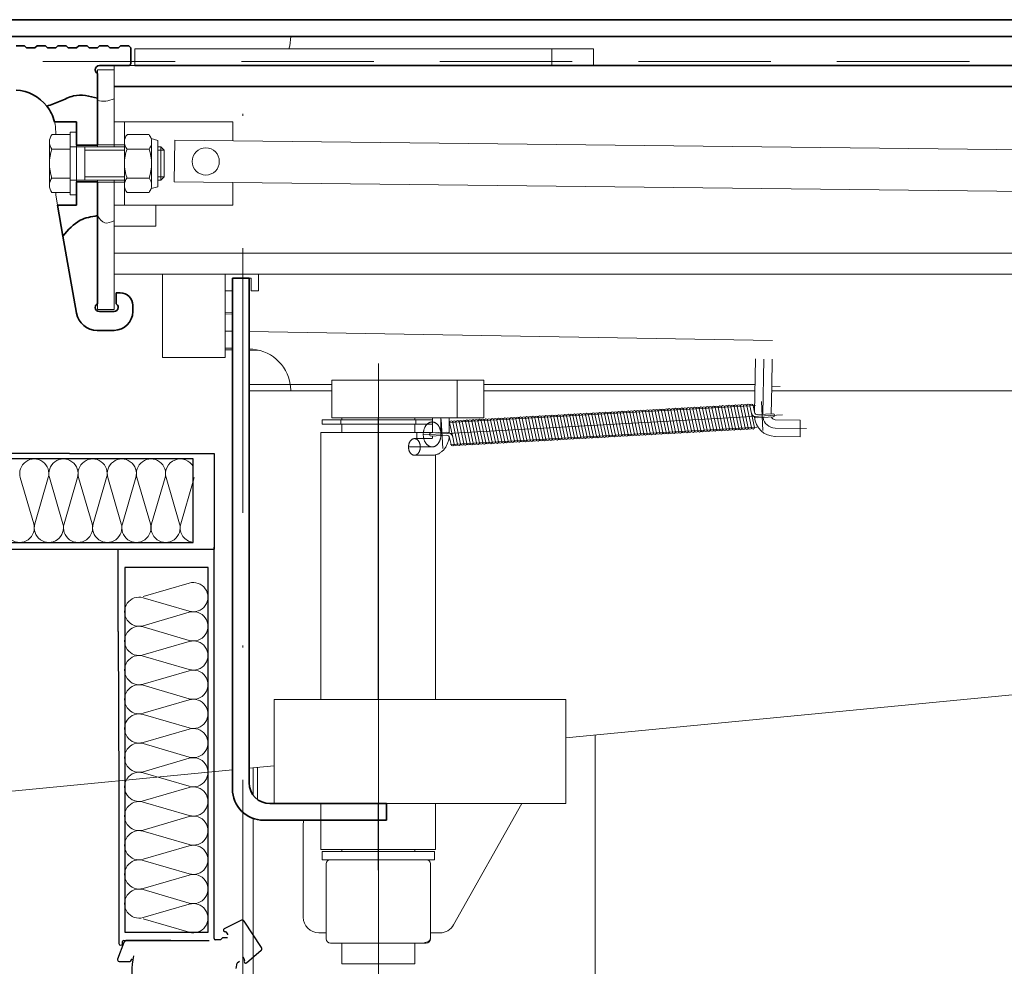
# Model space of a CAD drawing. Header units: millimetres. Extents: x 16720 to 74016, y 25810 to 81213.
# Tile 159 of 256: x 32336 to 32383, y 42227 to 42273. Entities that reach past the tile are written whole.
import ezdxf

# ---------------------------------------------------------------- set-up
doc = ezdxf.new("R2010")
doc.units = ezdxf.units.MM
doc.linetypes.add('DASHDOTX2', pattern=[50.8, 25.4, -12.7, 0, -12.7])
doc.linetypes.add('DASHED2', pattern=[9.525, 6.35, -3.175])
for name, color, linetype, lineweight in [('1', 7, 'Continuous', 9), ('_IZOLACJA TERM.', 94, 'BATTING', 9), ('_OPISY', 110, 'Continuous', 9), ('_OŚ', 165, 'DASHDOTX2', 9), ('_STAL', 113, 'Continuous', 35), ('_WIDOKOWE', 252, 'Continuous', 9), ('_WYMIAR', 151, 'Continuous', 9), ('_ŚREDNIE', 90, 'Continuous', 25)]:
    doc.layers.add(name, color=color, linetype=linetype, lineweight=lineweight)
doc.styles.add('ROMANS 50', font='romans.shx', dxfattribs={"width": 0.7, "height": 10})
doc.linetypes.add('BATTING', pattern='A,0.00254,-2.54,[134,ltypeshp.shx,S=2.54,R=0,X=-2.54,Y=0],-5.08,[134,ltypeshp.shx,S=2.54,R=180,X=2.54,Y=0],-2.54', length=10.16254)
doc.dimstyles.new('DOM w 50', dxfattribs={"dimscale": 3, "dimtxt": 10, "dimasz": 0.3, "dimexe": 1.25, "dimexo": 2, "dimgap": 1, "dimtad": 1, "dimdec": 0, "dimtxsty": 'ROMANS 50', "dimblk1": 'wymgreg', "dimblk2": 'wymgregII', "dimsah": 1, "dimcen": 2.5, "dimdle": 1, "dimse1": 1, "dimse2": 1, "dimclre": 254, "dimadec": 0, "dimazin": 0, "dimtfac": 1, "dimtdec": 0, "dimtix": 1, "dimtmove": 1, "dimatfit": 3, "dimfxl": 1.25, "dimarcsym": 0})

# ---------------------------------------------------------------- blocks, each defined once
blk = doc.blocks.new('rampa')
at = {"layer": '_IZOLACJA TERM.', "linetype": 'ByBlock', "ltscale": 0.58}
for p, q in [((-2240.34, -221.66), (-2233.9, -243.74)), ((-2226.9, -221.66), (-2233.34, -243.74)), ((-2226.34, -221.66), (-2219.9, -243.74)), ((-2212.9, -221.66), (-2219.34, -243.74)), ((-2212.34, -221.66), (-2205.9, -243.74)), ((-2198.9, -221.66), (-2205.34, -243.74)), ((-2198.34, -221.66), (-2191.9, -243.74)), ((-2184.9, -221.66), (-2191.34, -243.74)), ((-2184.34, -221.66), (-2177.9, -243.74)), ((-2170.9, -221.66), (-2177.34, -243.74)), ((-2170.34, -221.66), (-2163.9, -243.74)), ((-2156.9, -221.66), (-2157.38, -223.3)), ((-2157.38, -223.3), (-2163.34, -243.74)), ((-2181.37, -278.69), (-2159.29, -272.25)), ((-2181.37, -279.25), (-2159.29, -285.69)), ((-2181.37, -292.69), (-2159.29, -286.25)), ((-2181.37, -293.25), (-2159.29, -299.69)), ((-2181.37, -306.69), (-2159.29, -300.25)), ((-2181.37, -307.25), (-2159.29, -313.69)), ((-2181.37, -320.69), (-2159.29, -314.25)), ((-2181.37, -321.25), (-2159.29, -327.69)), ((-2181.37, -334.69), (-2159.29, -328.25)), ((-2181.37, -335.25), (-2159.29, -341.69)), ((-2181.37, -348.69), (-2159.29, -342.25)), ((-2181.37, -349.25), (-2159.29, -355.69)), ((-2181.37, -362.69), (-2159.29, -356.25)), ((-2181.37, -363.25), (-2159.29, -369.69)), ((-2181.37, -376.69), (-2159.29, -370.25)), ((-2181.37, -377.25), (-2159.29, -383.69)), ((-2181.37, -390.69), (-2159.29, -384.25)), ((-2181.37, -391.25), (-2159.29, -397.69)), ((-2181.37, -404.69), (-2159.29, -398.25)), ((-2181.37, -405.25), (-2159.29, -411.69)), ((-2181.37, -418.69), (-2159.29, -412.25)), ((-2181.37, -419.25), (-2159.29, -425.69)), ((-2181.37, -432.69), (-2159.29, -426.25)), ((-2159.29, -439.69), (-2181.37, -433.25))]:
    blk.add_line(p, q, dxfattribs=at)
for centre, start, end in [((-2233.62, -219.7), 343.7398, 196.2602), ((-2219.62, -219.7), 343.7398, 196.2602), ((-2205.62, -219.7), 343.7398, 196.2602), ((-2191.62, -219.7), 343.7398, 196.2602), ((-2177.62, -219.7), 343.7398, 196.2602), ((-2163.62, -219.7), 26.933, 196.2602), ((-2240.62, -245.7), 163.7398, 16.2602), ((-2226.62, -245.7), 163.7398, 16.2602), ((-2212.62, -245.7), 163.7398, 16.2602), ((-2198.62, -245.7), 163.7398, 16.2602), ((-2184.62, -245.7), 163.7398, 16.2602), ((-2170.62, -245.7), 163.7398, 16.2602), ((-2156.62, -245.7), 163.7398, 256.6855), ((-2157.33, -278.97), 253.7398, 106.2602), ((-2183.33, -285.97), 73.7398, 286.2602), ((-2157.33, -292.97), 253.7398, 106.2602), ((-2183.33, -299.97), 73.7398, 286.2602), ((-2157.33, -306.97), 253.7398, 106.2602), ((-2183.33, -313.97), 73.7398, 286.2602), ((-2157.33, -320.97), 253.7398, 106.2602), ((-2183.33, -327.97), 73.7398, 286.2602), ((-2157.33, -334.97), 253.7398, 106.2602), ((-2183.33, -341.97), 73.7398, 286.2602), ((-2157.33, -348.97), 253.7398, 106.2602), ((-2183.33, -355.97), 73.7398, 286.2602), ((-2157.33, -362.97), 253.7398, 106.2602), ((-2183.33, -369.97), 73.7398, 286.2602), ((-2157.33, -376.97), 253.7398, 106.2602), ((-2183.33, -383.97), 73.7398, 286.2602), ((-2157.33, -390.97), 253.7398, 106.2602), ((-2183.33, -397.97), 73.7398, 286.2602), ((-2157.33, -404.97), 253.7398, 106.2602), ((-2183.33, -411.97), 73.7398, 286.2602), ((-2157.33, -418.97), 253.7398, 106.2602), ((-2183.33, -425.97), 73.7398, 286.2602), ((-2157.33, -432.97), 253.7398, 106.2602)]:
    blk.add_arc(centre, 7, start, end, dxfattribs=at)
at = {"layer": '_STAL'}
for p, q in [((-2464.9, -2), (390.44, -2)), ((-2483.56, -10), (-2110.56, -10)), ((-1426.1, -10), (-2110.56, -10)), ((-2238.29, -14.5), (-2242.29, -14.5)), ((-2238.29, -14.5), (-2237.29, -15.5)), ((-2237.29, -15.5), (-2233.29, -15.5)), ((-2233.29, -15.5), (-2232.29, -14.5)), ((-2228.29, -14.5), (-2232.29, -14.5)), ((-2228.29, -14.5), (-2227.29, -15.5)), ((-2227.29, -15.5), (-2223.29, -15.5)), ((-2223.29, -15.5), (-2222.29, -14.5)), ((-2218.29, -14.5), (-2222.29, -14.5)), ((-2218.29, -14.5), (-2217.29, -15.5)), ((-2217.29, -15.5), (-2213.29, -15.5)), ((-2213.29, -15.5), (-2212.29, -14.5)), ((-2208.29, -14.5), (-2212.29, -14.5)), ((-2208.29, -14.5), (-2207.29, -15.5)), ((-2207.29, -15.5), (-2203.29, -15.5)), ((-2203.29, -15.5), (-2202.29, -14.5)), ((-2198.29, -14.5), (-2202.29, -14.5)), ((-2198.29, -14.5), (-2197.29, -15.5)), ((-2197.29, -15.5), (-2193.29, -15.5)), ((-2193.29, -15.5), (-2192.29, -14.5)), ((-2188.29, -14.5), (-2192.29, -14.5)), ((-2188.29, -14.5), (-2187.35, -15.44)), ((-2187.35, -15.44), (-2187.35, -23)), ((-2203.35, -27.73), (-2203.35, -39.68)), ((-2202.35, -24), (-2195.35, -24)), ((-2188.35, -24), (-2195.35, -24)), ((-1965.35, -24), (-2185.35, -24)), ((-1220.35, -24), (-1965.35, -24)), ((-1224.76, -34), (-2195.35, -34)), ((-2203.35, -39.68), (-2203.35, -40.79)), ((-2203.35, -40.79), (-2203.35, -62)), ((-2213.35, -51), (-2223.92, -51)), ((-2213.35, -56), (-2213.35, -51)), ((-2213.35, -62.25), (-2213.35, -56)), ((-2213.35, -62.25), (-2203.35, -62.25)), ((-2213.35, -86), (-2213.35, -79.75)), ((-2213.35, -79.75), (-2203.35, -79.75)), ((-2203.35, -79.75), (-2203.35, -80)), ((-2203.35, -79.75), (-2203.35, -80)), ((-2203.35, -80), (-2203.35, -82)), ((-2203.35, -82), (-2203.35, -95.99)), ((-2213.35, -91), (-2213.35, -86)), ((-2222.46, -91), (-2219.85, -105.83)), ((-2222.46, -91), (-2213.35, -91)), ((-2203.35, -95.99), (-2203.35, -138.27)), ((-2219.85, -105.83), (-2213.34, -142.74)), ((-2138.56, -132), (-2138.56, -126)), ((-2130.56, -126), (-2138.56, -126)), ((-2130.56, -126), (-2130.56, -142.51)), ((-2138.56, -371), (-2138.56, -132)), ((-2192.35, -133), (-2194.35, -133)), ((-2194.35, -133), (-2194.35, -138.27)), ((-2186.35, -139), (-2186.35, -142)), ((-2195.35, -142), (-2202.35, -142)), ((-2130.56, -142.51), (-2130.56, -177)), ((-2203.49, -151), (-2195.35, -151)), ((-2130.56, -177), (-2130.56, -180)), ((-2130.56, -180), (-2130.56, -368)), ((-2120.56, -378), (-2118.56, -378)), ((-2118.56, -378), (-2064.56, -378)), ((-2064.56, -378), (-2064.56, -386)), ((-2123.56, -386), (-2064.56, -386))]:
    blk.add_line(p, q, dxfattribs=at)
for centre, radius, start, end in [((-2188.35, -23), 1, 270, 0), ((-2202.35, -26), 2, 90, 180), ((-2202.35, -26), 2, 180, 240), ((-2243.35, -55.77), 20, 37.9337, 87), ((-2243.35, -55.77), 20, 13.7879, 37.9337), ((-2192.35, -139), 6, 0, 90), ((-2202.35, -140), 2, 120, 180), ((-2202.35, -140), 2, 180, 270), ((-2195.35, -140), 2, 270, 0), ((-2195.35, -140), 2, 0, 60), ((-2203.49, -141), 10, 190, 270), ((-2195.35, -142), 9, 270, 0), ((-2120.56, -368), 10, 180, 270), ((-2123.56, -371), 15, 180, 270)]:
    blk.add_arc(centre, radius, start, end, dxfattribs=at)
for points in [[(-2227.57, -43.47), (-2221.13, -41.12), (-2214.77, -38.57), (-2209, -38.4), (-2203.35, -39.68)], [(-2219.85, -105.83), (-2211.59, -98.22), (-2203.35, -95.99)]]:
    blk.add_spline(points, degree=3, dxfattribs=at)
at = {"layer": '_WIDOKOWE'}
for p, q in [((-1965.35, -16), (-2185.35, -16)), ((-2185.35, -16), (-2185.35, -24)), ((-1985.35, -24), (-1985.35, -16)), ((-1965.35, -24), (-1965.35, -16)), ((-2203.35, -26), (-2203.35, -27.73)), ((-2195.35, -26), (-2203.35, -26)), ((-2195.35, -24), (-2195.35, -26)), ((-2195.35, -26), (-2195.35, -40)), ((-2185.35, -24), (-2188.35, -24)), ((-2195.35, -62), (-2195.35, -40)), ((-2195.34, -51), (-2195.35, -62)), ((-2190.34, -51), (-2195.34, -51)), ((-2190.34, -60.32), (-2190.34, -51)), ((-2138.34, -51), (-2190.34, -51)), ((-2138.34, -60.14), (-2138.34, -51)), ((-2223.35, -57.14), (-2223.35, -55.77)), ((-2216.35, -56), (-2216.35, -57.14)), ((-2213.35, -56), (-2216.35, -56)), ((-2226.35, -81.39), (-2226.35, -60.61)), ((-2216.35, -57.14), (-2225.12, -57.14)), ((-2216.35, -84.86), (-2216.35, -57.14)), ((-2190.35, -81.39), (-2190.35, -60.61)), ((-2178.57, -57.14), (-2189.12, -57.14)), ((-2174.35, -59.87), (-2177.59, -59)), ((-2177.35, -60.61), (-2177.35, -81.39)), ((-2174.35, -82.13), (-2174.35, -59.87)), ((-2166.23, -59.83), (-2166.45, -79.83)), ((-1623.06, -65.9), (-2166.23, -59.83)), ((-2216.35, -64.07), (-2225.12, -64.07)), ((-2190.35, -63), (-2216.35, -63)), ((-2213.35, -63), (-2213.35, -62.25)), ((-2213.35, -79), (-2213.35, -63)), ((-2209.35, -79), (-2209.35, -63)), ((-2190.35, -64.6), (-2209.35, -64.6)), ((-2195.35, -62), (-2203.35, -62)), ((-2203.35, -62), (-2203.35, -62.25)), ((-2203.35, -62.25), (-2203.35, -63)), ((-2195.35, -62), (-2190.35, -62)), ((-2195.35, -62), (-2195.35, -63)), ((-2178.57, -64.07), (-2189.12, -64.07)), ((-2172.95, -63), (-2174.35, -63)), ((-2171.35, -64.6), (-2174.35, -64.6)), ((-2171.35, -64.6), (-2172.95, -63)), ((-2172.95, -79), (-2172.95, -63)), ((-2171.35, -77.4), (-2171.35, -64.6)), ((-2216.35, -77.93), (-2225.12, -77.93)), ((-2216.35, -79), (-2190.35, -79)), ((-2213.35, -79.75), (-2213.35, -79)), ((-2190.35, -77.4), (-2209.35, -77.4)), ((-2203.35, -79), (-2203.35, -79.75)), ((-2203.35, -79), (-2203.35, -79.75)), ((-2195.35, -80), (-2203.35, -80)), ((-2195.35, -79), (-2195.35, -80)), ((-2195.35, -84), (-2195.35, -80)), ((-2195.35, -80), (-2195.34, -91)), ((-2195.35, -80), (-2190.35, -80)), ((-2178.57, -77.93), (-2189.12, -77.93)), ((-2171.35, -77.4), (-2174.35, -77.4)), ((-2174.35, -79), (-2172.95, -79)), ((-2172.95, -79), (-2171.35, -77.4)), ((-2166.45, -79.83), (-1623.06, -85.9)), ((-2151.34, -76.5), (-2151.34, -76.5)), ((-2138.34, -91), (-2138.34, -80.15)), ((-2225.12, -84.86), (-2216.35, -84.86)), ((-2223.35, -86), (-2223.35, -84.86)), ((-2216.35, -84.86), (-2216.35, -86)), ((-2195.35, -98.53), (-2195.35, -84)), ((-2190.34, -91), (-2190.34, -81.68)), ((-2178.57, -84.86), (-2189.12, -84.86)), ((-2174.35, -82.13), (-2177.59, -83)), ((-2223.35, -86), (-2222.46, -91)), ((-2216.35, -86), (-2213.35, -86)), ((-2195.34, -101), (-2195.34, -91)), ((-2195.34, -91), (-2190.34, -91)), ((-2190.34, -91), (-2175.31, -91)), ((-2175.31, -91), (-2175.31, -101)), ((-2175.31, -91), (-2138.34, -91)), ((-2195.35, -124), (-2195.35, -98.53)), ((-2175.31, -101), (-2195.34, -101)), ((-2195.35, -114), (-1638.01, -114)), ((-2195.35, -124), (-2172.06, -124)), ((-2195.35, -141), (-2195.35, -124)), ((-2142.06, -124), (-2172.06, -124)), ((-2172.06, -124), (-2172.06, -164)), ((-2142.06, -124), (-1648.62, -124)), ((-2126.06, -124), (-2142.06, -124)), ((-2142.06, -124), (-2142.06, -132)), ((-2130.56, -126), (-2129.56, -126)), ((-2129.56, -126), (-2129.56, -132)), ((-2126.06, -132), (-2126.06, -124)), ((-2142.06, -132), (-2138.56, -132)), ((-2142.06, -164), (-2142.06, -132)), ((-2129.56, -132), (-2126.06, -132)), ((-2203.35, -138.27), (-2203.35, -141)), ((-2203.35, -141), (-2195.35, -141)), ((-2142.06, -142.32), (-2138.56, -142.38)), ((-2142.06, -143.05), (-2138.56, -143.22)), ((-2138.56, -151.38), (-2142.06, -151.32)), ((-1879.45, -155.84), (-2130.56, -151.52)), ((-2142.06, -159.57), (-2138.56, -159.53)), ((-2142.06, -160.32), (-2138.56, -160.38)), ((-2130.56, -160.52), (-2125.69, -160.6)), ((-2172.06, -164), (-2142.06, -164)), ((-1887.6, -164.7), (-1888.04, -190.39)), ((-1884.06, -191.31), (-1883.6, -164.77)), ((-1879.82, -177.84), (-1879.6, -164.84)), ((-2068.55, -462.93), (-2068.55, -166.93)), ((-2130.56, -177), (-2110.78, -177)), ((-2110.78, -177), (-2090.83, -177)), ((-2090.83, -192.93), (-2090.83, -174.93)), ((-2090.83, -174.93), (-2086.05, -174.93)), ((-2086.05, -174.93), (-2051.05, -174.93)), ((-2051.05, -174.93), (-2017.99, -174.93)), ((-2030.72, -192.93), (-2030.72, -174.93)), ((-2017.99, -174.93), (-2017.99, -192.93)), ((-2017.99, -177), (-1887.81, -177)), ((-1880.05, -191.08), (-1879.82, -177.84)), ((-1879.82, -177.84), (-1875.83, -177.91)), ((-2130.56, -180), (-2110.56, -180)), ((-2110.56, -180), (-2090.83, -180)), ((-2017.99, -180), (-1887.86, -180)), ((-1879.86, -180), (-1687.83, -180)), ((-2034.8, -195.25), (-1887.61, -187.01)), ((-1922.14, -188.93), (-1919.87, -199.32)), ((-1918.36, -199.24), (-1920.63, -188.85)), ((-1916.84, -199.15), (-1919.11, -188.76)), ((-1917.59, -188.68), (-1915.32, -199.07)), ((-1913.81, -198.98), (-1916.08, -188.59)), ((-1912.29, -198.9), (-1914.56, -188.51)), ((-1910.77, -198.81), (-1913.04, -188.42)), ((-1911.53, -188.34), (-1909.25, -198.73)), ((-1910.01, -188.25), (-1907.74, -198.64)), ((-1908.49, -188.17), (-1906.22, -198.56)), ((-1906.98, -188.08), (-1904.7, -198.47)), ((-1903.19, -198.39), (-1905.46, -188)), ((-1903.94, -187.91), (-1901.67, -198.3)), ((-1900.15, -198.22), (-1902.42, -187.83)), ((-1898.64, -198.13), (-1900.91, -187.74)), ((-1899.39, -187.66), (-1897.12, -198.05)), ((-1895.6, -197.96), (-1897.87, -187.57)), ((-1896.36, -187.49), (-1894.09, -197.88)), ((-1894.84, -187.4), (-1892.57, -197.79)), ((-1893.32, -187.32), (-1891.05, -197.71)), ((-1891.81, -187.23), (-1889.54, -197.62)), ((-1888.02, -197.54), (-1890.29, -187.15)), ((-1888.07, -190.27), (-1888.77, -187.06)), ((-1884.01, -199.07), (-1884.79, -185.09)), ((-2085.53, -192.93), (-2090.83, -192.93)), ((-2086.05, -192.93), (-2086.05, -194)), ((-2064.3, -192.93), (-2085.53, -192.93)), ((-2068.56, -328), (-2068.56, -192.93)), ((-2064.3, -192.93), (-2051.58, -192.93)), ((-2017.99, -192.93), (-2051.58, -192.93)), ((-2051.05, -194), (-2051.05, -192.93)), ((-2046.92, -201.18), (-1874.61, -191.53)), ((-2042.5, -200.18), (-2042.5, -192.93)), ((-2038.5, -199.95), (-2038.5, -192.93)), ((-2034.5, -192.93), (-2034.5, -200.11)), ((-2005.57, -193.6), (-2003.3, -203.99)), ((-2004.05, -193.52), (-2001.78, -203.91)), ((-2002.54, -193.43), (-2000.27, -203.82)), ((-2001.02, -193.35), (-1998.75, -203.74)), ((-1999.5, -193.26), (-1997.23, -203.65)), ((-1997.99, -193.18), (-1995.72, -203.57)), ((-1996.47, -193.09), (-1994.2, -203.48)), ((-1994.95, -193.01), (-1992.68, -203.4)), ((-1993.44, -192.92), (-1991.16, -203.31)), ((-1991.92, -192.84), (-1989.65, -203.23)), ((-1990.4, -192.75), (-1988.13, -203.14)), ((-1988.89, -192.67), (-1986.61, -203.06)), ((-1987.37, -192.58), (-1985.1, -202.97)), ((-1985.85, -192.5), (-1983.58, -202.89)), ((-1984.33, -192.41), (-1982.06, -202.8)), ((-1982.82, -192.33), (-1980.55, -202.72)), ((-1981.3, -192.24), (-1979.03, -202.63)), ((-1979.78, -192.16), (-1977.51, -202.55)), ((-1978.27, -192.07), (-1976, -202.46)), ((-1976.75, -191.99), (-1974.48, -202.38)), ((-1975.23, -191.9), (-1972.96, -202.29)), ((-1973.72, -191.82), (-1971.45, -202.21)), ((-1972.2, -191.74), (-1969.93, -202.12)), ((-1970.68, -191.65), (-1968.41, -202.04)), ((-1969.17, -191.57), (-1966.9, -201.95)), ((-1967.65, -191.48), (-1965.38, -201.87)), ((-1966.13, -191.4), (-1963.86, -201.78)), ((-1964.62, -191.31), (-1962.34, -201.7)), ((-1963.1, -191.23), (-1960.83, -201.61)), ((-1961.58, -191.14), (-1959.31, -201.53)), ((-1960.07, -191.06), (-1957.79, -201.44)), ((-1958.55, -190.97), (-1956.28, -201.36)), ((-1957.03, -190.89), (-1954.76, -201.28)), ((-1955.51, -190.8), (-1953.24, -201.19)), ((-1954, -190.72), (-1951.73, -201.11)), ((-1952.48, -190.63), (-1950.21, -201.02)), ((-1950.96, -190.55), (-1948.69, -200.94)), ((-1949.45, -190.46), (-1947.18, -200.85)), ((-1947.93, -190.38), (-1945.66, -200.77)), ((-1946.41, -190.29), (-1944.14, -200.68)), ((-1944.9, -190.21), (-1942.63, -200.6)), ((-1943.38, -190.12), (-1941.11, -200.51)), ((-1939.59, -200.43), (-1941.86, -190.04)), ((-1940.35, -189.95), (-1938.08, -200.34)), ((-1936.56, -200.26), (-1938.83, -189.87)), ((-1935.04, -200.17), (-1937.31, -189.78)), ((-1935.8, -189.7), (-1933.52, -200.09)), ((-1932.01, -200), (-1934.28, -189.61)), ((-1932.76, -189.53), (-1930.49, -199.92)), ((-1931.24, -189.44), (-1928.97, -199.83)), ((-1929.73, -189.36), (-1927.46, -199.75)), ((-1928.21, -189.27), (-1925.94, -199.66)), ((-1926.69, -189.19), (-1924.42, -199.58)), ((-1925.18, -189.1), (-1922.91, -199.49)), ((-1921.39, -199.41), (-1923.66, -189.02)), ((-1879.2, -191.03), (-1886.52, -191.44)), ((-1879.11, -192.53), (-1886.44, -192.94)), ((-2042.5, -194), (-2095.56, -194)), ((-2095.56, -194), (-2095.56, -196)), ((-2095.56, -196), (-2042.5, -196)), ((-2086.56, -194), (-2086.56, -196)), ((-2086.05, -196), (-2086.05, -200)), ((-2051.05, -200), (-2051.05, -196)), ((-2050.56, -194), (-2050.56, -196)), ((-2038.4, -193.69), (-2037.62, -207.67)), ((-2032.87, -202.17), (-2034.39, -195.22)), ((-2033.94, -205.7), (-1887.02, -197.47)), ((-2032.87, -195.13), (-2030.6, -205.52)), ((-2031.36, -195.05), (-2029.09, -205.44)), ((-2029.84, -194.96), (-2027.57, -205.35)), ((-2028.32, -194.88), (-2026.05, -205.27)), ((-2026.81, -194.79), (-2024.54, -205.18)), ((-2025.29, -194.71), (-2023.02, -205.1)), ((-2023.77, -194.62), (-2021.5, -205.01)), ((-2022.26, -194.54), (-2019.98, -204.93)), ((-2020.74, -194.45), (-2018.47, -204.84)), ((-2019.22, -194.37), (-2016.95, -204.76)), ((-2017.71, -194.28), (-2015.43, -204.67)), ((-2016.19, -194.2), (-2013.92, -204.59)), ((-2014.67, -194.11), (-2012.4, -204.5)), ((-2013.15, -194.03), (-2010.88, -204.42)), ((-2011.64, -193.94), (-2009.37, -204.33)), ((-2010.12, -193.86), (-2007.85, -204.25)), ((-2008.6, -193.77), (-2006.33, -204.16)), ((-2007.09, -193.69), (-2004.82, -204.08)), ((-1863.17, -198.13), (-1878.17, -197.87)), ((-1878.1, -193.87), (-1866.1, -194.08)), ((-1866.17, -198.07), (-1866.24, -202.07)), ((-1866.1, -194.08), (-1866.17, -198.07)), ((-2042.5, -200), (-2096.06, -200)), ((-2096.06, -200), (-2096.06, -328)), ((-2051.23, -202.93), (-2042.74, -202.93)), ((-2050.06, -202.93), (-2050.06, -200)), ((-2043.3, -200.22), (-2035.97, -199.81)), ((-2043.21, -201.72), (-2035.89, -201.31)), ((-2034.34, -202.49), (-2033.64, -205.69)), ((-2032.12, -205.61), (-2032.87, -202.17)), ((-1878.24, -201.87), (-1866.24, -202.07)), ((-2054.23, -206.93), (-2042.74, -206.95)), ((-2051.23, -210.93), (-2042.74, -210.93)), ((-2041.06, -328), (-2041.06, -210.72)), ((-1480.56, -298.6), (-1978.56, -346.46)), ((-1978.56, -328), (-2118.56, -328)), ((-2118.56, -328), (-2118.56, -378)), ((-1978.56, -378), (-1978.56, -328)), ((-1964.56, -345.12), (-1964.56, -492)), ((-2138.56, -361.84), (-2483.56, -395)), ((-2118.56, -359.92), (-2130.56, -361.07)), ((-2128.56, -360.88), (-2128.56, -374)), ((-2126.56, -360.69), (-2126.56, -376)), ((-2096.06, -378), (-2096.06, -400)), ((-2068.56, -410), (-2068.56, -378)), ((-2064.56, -378), (-1978.56, -378)), ((-2041.06, -400), (-2041.06, -378)), ((-2032.41, -436.18), (-1999.68, -378)), ((-2128.56, -385.14), (-2128.56, -492)), ((-2104.56, -388.11), (-2104.56, -432.5)), ((-2096.06, -400), (-2041.06, -400)), ((-2095.56, -400.93), (-2095.56, -404.93)), ((-2041.56, -400.93), (-2095.56, -400.93)), ((-2086.05, -400), (-2086.05, -400.93)), ((-2051.05, -400.93), (-2051.05, -400)), ((-2041.56, -404.93), (-2041.56, -400.93)), ((-2095.56, -404.93), (-2091.55, -404.93)), ((-2091.55, -404.93), (-2045.55, -404.93)), ((-2045.55, -404.93), (-2041.56, -404.93)), ((-2093.55, -406.93), (-2093.55, -442.93)), ((-2043.55, -442.93), (-2043.55, -406.93)), ((-2097.06, -440), (-2093.55, -440)), ((-2043.55, -440), (-2038.95, -440)), ((-2091.55, -444.93), (-2045.55, -444.93)), ((-2086.05, -444.93), (-2086.05, -454.93)), ((-2051.05, -454.93), (-2051.05, -444.93)), ((-2047.21, -444.93), (-2045.04, -444.35)), ((-2086.05, -454.93), (-2051.05, -454.93))]:
    blk.add_line(p, q, dxfattribs=at)
for centre, radius, start, end in [((-2130.56, -10), 20, 342.5424, 0), ((-2243.35, -55.77), 20, 0, 13.7879), ((-2220.83, -60.61), 5.51, 141.0528, 180), ((-2220.83, -60.61), 5.51, 180, 218.9472), ((-2184.83, -60.61), 5.51, 141.0528, 180), ((-2184.83, -60.61), 5.51, 180, 218.9472), ((-2182.86, -60.61), 5.51, 16.962, 38.9472), ((-2182.86, -60.61), 5.51, 321.0528, 16.962), ((-2206.14, -71), 20.21, 159.9474, 200.0526), ((-2170.14, -71), 20.21, 159.9474, 200.0526), ((-2197.55, -71), 20.21, 339.9474, 20.0526), ((-2151.34, -70), 6.5, 270.0003, 269.9997), ((-2220.83, -81.39), 5.51, 141.0528, 180), ((-2184.83, -81.39), 5.51, 141.0528, 180), ((-2182.86, -81.39), 5.51, 343.038, 38.9472), ((-2220.83, -81.39), 5.51, 180, 218.9472), ((-2184.83, -81.39), 5.51, 180, 218.9472), ((-2182.86, -81.39), 5.51, 321.0528, 343.038), ((-2130.56, -180), 20, 8.6269, 90), ((-2130.56, -180), 20, 0, 8.6269), ((-1935.04, -189.66), 0.76, 3.9346, 182.4751), ((-1933.52, -189.58), 0.76, 3.9346, 182.4751), ((-1932, -189.49), 0.76, 3.9346, 182.4751), ((-1930.49, -189.41), 0.76, 3.9346, 182.4751), ((-1928.97, -189.32), 0.76, 3.9346, 182.4751), ((-1927.45, -189.24), 0.76, 3.9346, 182.4751), ((-1925.94, -189.15), 0.76, 3.9346, 182.4751), ((-1924.42, -189.07), 0.76, 3.9346, 182.4751), ((-1922.9, -188.98), 0.76, 3.9346, 182.4751), ((-1921.38, -188.9), 0.76, 3.9346, 182.4751), ((-1919.87, -188.81), 0.76, 3.9346, 182.4751), ((-1918.35, -188.73), 0.76, 3.9346, 182.4751), ((-1916.83, -188.64), 0.76, 3.9346, 182.4751), ((-1915.32, -188.56), 0.76, 3.9346, 182.4751), ((-1913.8, -188.47), 0.76, 3.9346, 182.4751), ((-1912.28, -188.39), 0.76, 3.9346, 182.4751), ((-1910.77, -188.3), 0.76, 3.9346, 182.4751), ((-1909.25, -188.22), 0.76, 3.9346, 182.4751), ((-1907.73, -188.14), 0.76, 3.9346, 182.4751), ((-1906.22, -188.05), 0.76, 3.9346, 182.4751), ((-1904.7, -187.97), 0.76, 3.9346, 182.4751), ((-1903.18, -187.88), 0.76, 3.9346, 182.4751), ((-1901.67, -187.8), 0.76, 3.9346, 182.4751), ((-1900.15, -187.71), 0.76, 3.9346, 182.4751), ((-1898.63, -187.63), 0.76, 3.9346, 182.4751), ((-1897.12, -187.54), 0.76, 3.9346, 182.4751), ((-1895.6, -187.46), 0.76, 3.9346, 182.4751), ((-1894.08, -187.37), 0.76, 3.9346, 182.4751), ((-1892.56, -187.29), 0.76, 3.9346, 182.4751), ((-1891.05, -187.2), 0.76, 3.9346, 182.4751), ((-1889.53, -187.12), 0.76, 3.9346, 182.4751), ((-2019.98, -194.42), 0.76, 3.9346, 182.4751), ((-2018.46, -194.34), 0.76, 3.9346, 182.4751), ((-2016.95, -194.25), 0.76, 3.9346, 182.4751), ((-2015.43, -194.17), 0.76, 3.9346, 182.4751), ((-2013.91, -194.08), 0.76, 3.9346, 182.4751), ((-2012.4, -194), 0.76, 3.9346, 182.4751), ((-2010.88, -193.91), 0.76, 3.9346, 182.4751), ((-2009.36, -193.83), 0.76, 3.9346, 182.4751), ((-2007.85, -193.74), 0.76, 3.9346, 182.4751), ((-2006.33, -193.66), 0.76, 3.9346, 182.4751), ((-2004.81, -193.57), 0.76, 3.9346, 182.4751), ((-2003.29, -193.49), 0.76, 3.9346, 182.4751), ((-2001.78, -193.4), 0.76, 3.9346, 182.4751), ((-2000.26, -193.32), 0.76, 3.9346, 182.4751), ((-1998.74, -193.23), 0.76, 3.9346, 182.4751), ((-1997.23, -193.15), 0.76, 3.9346, 182.4751), ((-1995.71, -193.06), 0.76, 3.9346, 182.4751), ((-1994.19, -192.98), 0.76, 3.9346, 182.4751), ((-1992.68, -192.89), 0.76, 3.9346, 182.4751), ((-1991.16, -192.81), 0.76, 3.9346, 182.4751), ((-1989.64, -192.72), 0.76, 3.9346, 182.4751), ((-1988.13, -192.64), 0.76, 3.9346, 182.4751), ((-1986.61, -192.55), 0.76, 3.9346, 182.4751), ((-1985.09, -192.47), 0.76, 3.9346, 182.4751), ((-1983.58, -192.38), 0.76, 3.9346, 182.4751), ((-1982.06, -192.3), 0.76, 3.9346, 182.4751), ((-1980.54, -192.21), 0.76, 3.9346, 182.4751), ((-1979.03, -192.13), 0.76, 3.9346, 182.4751), ((-1977.51, -192.04), 0.76, 3.9346, 182.4751), ((-1975.99, -191.96), 0.76, 3.9346, 182.4751), ((-1974.47, -191.87), 0.76, 3.9346, 182.4751), ((-1972.96, -191.79), 0.76, 3.9346, 182.4751), ((-1971.44, -191.7), 0.76, 3.9346, 182.4751), ((-1969.92, -191.62), 0.76, 3.9346, 182.4751), ((-1968.41, -191.53), 0.76, 3.9346, 182.4751), ((-1966.89, -191.45), 0.76, 3.9346, 182.4751), ((-1965.37, -191.36), 0.76, 3.9346, 182.4751), ((-1963.86, -191.28), 0.76, 3.9346, 182.4751), ((-1962.34, -191.19), 0.76, 3.9346, 182.4751), ((-1960.82, -191.11), 0.76, 3.9346, 182.4751), ((-1959.31, -191.02), 0.76, 3.9346, 182.4751), ((-1957.79, -190.94), 0.76, 3.9346, 182.4751), ((-1956.27, -190.85), 0.76, 3.9346, 182.4751), ((-1954.76, -190.77), 0.76, 3.9346, 182.4751), ((-1953.24, -190.68), 0.76, 3.9346, 182.4751), ((-1951.72, -190.6), 0.76, 3.9346, 182.4751), ((-1950.2, -190.51), 0.76, 3.9346, 182.4751), ((-1948.69, -190.43), 0.76, 3.9346, 182.4751), ((-1947.17, -190.34), 0.76, 3.9346, 182.4751), ((-1945.65, -190.26), 0.76, 3.9346, 182.4751), ((-1944.14, -190.17), 0.76, 3.9346, 182.4751), ((-1942.62, -190.09), 0.76, 3.9346, 182.4751), ((-1941.1, -190), 0.76, 3.9346, 182.4751), ((-1939.59, -189.92), 0.76, 3.9346, 182.4751), ((-1938.07, -189.83), 0.76, 3.9346, 182.4751), ((-1936.55, -189.75), 0.76, 3.9346, 182.4751), ((-1886.61, -189.95), 3, 192.33, 273.2048), ((-1886.61, -189.95), 1.5, 192.33, 273.2048), ((-1878.07, -191.87), 10, 184.0995, 269.0135), ((-1878.07, -191.87), 6, 188.9807, 269.0135), ((-1878.07, -191.87), 2, 200.7774, 269.0135), ((-1879.16, -191.78), 0.75, 273.2048, 93.2048), ((-2033.63, -195.18), 0.76, 3.9346, 182.4751), ((-2032.11, -195.1), 0.76, 3.9346, 182.4751), ((-2030.6, -195.01), 0.76, 3.9346, 182.4751), ((-2029.08, -194.93), 0.76, 3.9346, 182.4751), ((-2027.56, -194.84), 0.76, 3.9346, 182.4751), ((-2026.05, -194.76), 0.76, 3.9346, 182.4751), ((-2024.53, -194.67), 0.76, 3.9346, 182.4751), ((-2023.01, -194.59), 0.76, 3.9346, 182.4751), ((-2021.5, -194.51), 0.76, 3.9346, 182.4751), ((-1903.95, -198.42), 0.76, 183.9346, 2.4751), ((-1902.43, -198.34), 0.76, 183.9346, 2.4751), ((-1900.91, -198.25), 0.76, 183.9346, 2.4751), ((-1899.4, -198.17), 0.76, 183.9346, 2.4751), ((-1897.88, -198.08), 0.76, 183.9346, 2.4751), ((-1896.36, -198), 0.76, 183.9346, 2.4751), ((-1894.85, -197.91), 0.76, 183.9346, 2.4751), ((-1893.33, -197.83), 0.76, 183.9346, 2.4751), ((-1891.81, -197.74), 0.76, 183.9346, 2.4751), ((-1890.29, -197.66), 0.76, 183.9346, 2.4751), ((-1888.78, -197.57), 0.76, 183.9346, 2.4751), ((-2043.26, -200.97), 0.75, 93.2048, 273.2048), ((-2035.8, -202.81), 3, 12.33, 93.2048), ((-2035.8, -202.81), 1.5, 12.33, 93.2048), ((-1987.37, -203.09), 0.76, 183.9346, 2.4751), ((-1985.86, -203.01), 0.76, 183.9346, 2.4751), ((-1984.34, -202.92), 0.76, 183.9346, 2.4751), ((-1982.82, -202.84), 0.76, 183.9346, 2.4751), ((-1981.31, -202.75), 0.76, 183.9346, 2.4751), ((-1979.79, -202.67), 0.76, 183.9346, 2.4751), ((-1978.27, -202.58), 0.76, 183.9346, 2.4751), ((-1976.76, -202.5), 0.76, 183.9346, 2.4751), ((-1975.24, -202.41), 0.76, 183.9346, 2.4751), ((-1973.72, -202.33), 0.76, 183.9346, 2.4751), ((-1972.2, -202.24), 0.76, 183.9346, 2.4751), ((-1970.69, -202.16), 0.76, 183.9346, 2.4751), ((-1969.17, -202.07), 0.76, 183.9346, 2.4751), ((-1967.65, -201.99), 0.76, 183.9346, 2.4751), ((-1966.14, -201.9), 0.76, 183.9346, 2.4751), ((-1964.62, -201.82), 0.76, 183.9346, 2.4751), ((-1963.1, -201.73), 0.76, 183.9346, 2.4751), ((-1961.59, -201.65), 0.76, 183.9346, 2.4751), ((-1960.07, -201.56), 0.76, 183.9346, 2.4751), ((-1958.55, -201.48), 0.76, 183.9346, 2.4751), ((-1957.04, -201.39), 0.76, 183.9346, 2.4751), ((-1955.52, -201.31), 0.76, 183.9346, 2.4751), ((-1954, -201.22), 0.76, 183.9346, 2.4751), ((-1952.49, -201.14), 0.76, 183.9346, 2.4751), ((-1950.97, -201.05), 0.76, 183.9346, 2.4751), ((-1949.45, -200.97), 0.76, 183.9346, 2.4751), ((-1947.94, -200.88), 0.76, 183.9346, 2.4751), ((-1946.42, -200.8), 0.76, 183.9346, 2.4751), ((-1944.9, -200.71), 0.76, 183.9346, 2.4751), ((-1943.38, -200.63), 0.76, 183.9346, 2.4751), ((-1941.87, -200.54), 0.76, 183.9346, 2.4751), ((-1940.35, -200.46), 0.76, 183.9346, 2.4751), ((-1938.83, -200.37), 0.76, 183.9346, 2.4751), ((-1937.32, -200.29), 0.76, 183.9346, 2.4751), ((-1935.8, -200.2), 0.76, 183.9346, 2.4751), ((-1934.28, -200.12), 0.76, 183.9346, 2.4751), ((-1932.77, -200.03), 0.76, 183.9346, 2.4751), ((-1931.25, -199.95), 0.76, 183.9346, 2.4751), ((-1929.73, -199.86), 0.76, 183.9346, 2.4751), ((-1928.22, -199.78), 0.76, 183.9346, 2.4751), ((-1926.7, -199.69), 0.76, 183.9346, 2.4751), ((-1925.18, -199.61), 0.76, 183.9346, 2.4751), ((-1923.67, -199.52), 0.76, 183.9346, 2.4751), ((-1922.15, -199.44), 0.76, 183.9346, 2.4751), ((-1920.63, -199.35), 0.76, 183.9346, 2.4751), ((-1919.11, -199.27), 0.76, 183.9346, 2.4751), ((-1917.6, -199.18), 0.76, 183.9346, 2.4751), ((-1916.08, -199.1), 0.76, 183.9346, 2.4751), ((-1914.56, -199.01), 0.76, 183.9346, 2.4751), ((-1913.05, -198.93), 0.76, 183.9346, 2.4751), ((-1911.53, -198.84), 0.76, 183.9346, 2.4751), ((-1910.01, -198.76), 0.76, 183.9346, 2.4751), ((-1908.5, -198.67), 0.76, 183.9346, 2.4751), ((-1906.98, -198.59), 0.76, 183.9346, 2.4751), ((-1905.46, -198.51), 0.76, 183.9346, 2.4751), ((-2032.88, -205.64), 0.76, 183.9346, 2.4751), ((-2031.36, -205.55), 0.76, 183.9346, 2.4751), ((-2029.85, -205.47), 0.76, 183.9346, 2.4751), ((-2028.33, -205.38), 0.76, 183.9346, 2.4751), ((-2026.81, -205.3), 0.76, 183.9346, 2.4751), ((-2025.29, -205.21), 0.76, 183.9346, 2.4751), ((-2023.78, -205.13), 0.76, 183.9346, 2.4751), ((-2022.26, -205.04), 0.76, 183.9346, 2.4751), ((-2020.74, -204.96), 0.76, 183.9346, 2.4751), ((-2019.23, -204.88), 0.76, 183.9346, 2.4751), ((-2017.71, -204.79), 0.76, 183.9346, 2.4751), ((-2016.19, -204.71), 0.76, 183.9346, 2.4751), ((-2014.68, -204.62), 0.76, 183.9346, 2.4751), ((-2013.16, -204.54), 0.76, 183.9346, 2.4751), ((-2011.64, -204.45), 0.76, 183.9346, 2.4751), ((-2010.13, -204.37), 0.76, 183.9346, 2.4751), ((-2008.61, -204.28), 0.76, 183.9346, 2.4751), ((-2007.09, -204.2), 0.76, 183.9346, 2.4751), ((-2005.58, -204.11), 0.76, 183.9346, 2.4751), ((-2004.06, -204.03), 0.76, 183.9346, 2.4751), ((-2002.54, -203.94), 0.76, 183.9346, 2.4751), ((-2001.02, -203.86), 0.76, 183.9346, 2.4751), ((-1999.51, -203.77), 0.76, 183.9346, 2.4751), ((-1997.99, -203.69), 0.76, 183.9346, 2.4751), ((-1996.47, -203.6), 0.76, 183.9346, 2.4751), ((-1994.96, -203.52), 0.76, 183.9346, 2.4751), ((-1993.44, -203.43), 0.76, 183.9346, 2.4751), ((-1991.92, -203.35), 0.76, 183.9346, 2.4751), ((-1990.41, -203.26), 0.76, 183.9346, 2.4751), ((-1988.89, -203.18), 0.76, 183.9346, 2.4751), ((-2097.06, -388.11), 7.5, 163.6873, 180), ((-2091.55, -406.93), 2, 90, 180), ((-2045.55, -406.93), 2, 0, 90), ((-2097.06, -432.5), 7.5, 180, 270), ((-2038.95, -432.5), 7.5, 270, 330.6422), ((-2091.55, -442.93), 2, 180, 270), ((-2045.55, -442.93), 2, 270, 0), ((-2045.55, -442.41), 2, 285, 0)]:
    blk.add_arc(centre, radius, start, end, dxfattribs=at)
for points in [[(-2203.35, -40.79), (-2199.29, -41.08), (-2195.35, -40)], [(-2203.35, -95.99), (-2199.76, -99.45), (-2195.35, -98.53)], [(-2042.37, -206.91), (-2042, -206.84), (-2041.65, -206.72), (-2041.3, -206.55), (-2040.97, -206.35), (-2040.63, -206.11), (-2040.33, -205.84), (-2040.03, -205.51), (-2039.76, -205.17), (-2039.51, -204.78), (-2039.29, -204.37), (-2039.09, -203.92), (-2038.92, -203.46), (-2038.77, -202.98), (-2038.66, -202.48), (-2038.58, -201.97), (-2038.53, -201.45), (-2038.51, -200.94), (-2038.5, -200.44), (-2038.53, -199.94), (-2038.63, -199.41), (-2038.76, -198.89), (-2038.92, -198.4), (-2039.09, -197.94), (-2039.29, -197.49), (-2039.51, -197.08), (-2039.76, -196.69), (-2040.03, -196.35), (-2040.33, -196.02), (-2040.63, -195.75), (-2040.97, -195.51), (-2041.3, -195.31), (-2041.66, -195.15), (-2042.01, -195.04), (-2042.38, -194.98), (-2042.74, -194.95), (-2043.11, -194.98), (-2043.48, -195.04), (-2043.84, -195.15), (-2044.2, -195.3), (-2044.54, -195.5), (-2044.87, -195.74), (-2045.18, -196.02), (-2045.48, -196.34), (-2045.75, -196.69), (-2046, -197.08), (-2046.22, -197.49), (-2046.42, -197.94), (-2046.59, -198.4), (-2046.73, -198.89), (-2046.84, -199.38), (-2046.92, -199.89), (-2046.97, -200.41), (-2046.99, -200.93), (-2046.97, -201.45), (-2046.92, -201.97), (-2046.84, -202.48), (-2046.73, -202.97), (-2046.59, -203.46), (-2046.42, -203.92), (-2046.22, -204.37), (-2046, -204.78), (-2045.75, -205.17), (-2045.48, -205.52), (-2045.18, -205.84), (-2044.87, -206.12), (-2044.54, -206.36), (-2044.2, -206.56), (-2043.85, -206.72), (-2043.49, -206.84), (-2043.11, -206.91), (-2042.74, -206.93), (-2042.37, -206.91)], [(-2051.23, -210.93), (-2051.35, -210.93), (-2051.48, -210.91), (-2051.72, -210.87), (-2051.96, -210.79), (-2052.2, -210.69), (-2052.43, -210.55), (-2052.65, -210.39), (-2052.85, -210.2), (-2053.05, -209.99), (-2053.23, -209.75), (-2053.4, -209.49), (-2053.55, -209.22), (-2053.68, -208.92), (-2053.79, -208.62), (-2053.89, -208.29), (-2053.96, -207.96), (-2054.01, -207.62), (-2054.05, -207.28), (-2054.06, -206.93), (-2054.05, -206.58), (-2054.01, -206.24), (-2053.96, -205.9), (-2053.89, -205.57), (-2053.79, -205.24), (-2053.68, -204.94), (-2053.55, -204.64), (-2053.4, -204.37), (-2053.23, -204.11), (-2053.05, -203.87), (-2052.85, -203.66), (-2052.65, -203.47), (-2052.43, -203.31), (-2052.2, -203.18), (-2051.96, -203.07), (-2051.72, -203), (-2051.47, -202.95), (-2051.35, -202.94), (-2051.23, -202.93)], [(-2051.23, -210.93), (-2051.11, -210.93), (-2050.98, -210.91), (-2050.74, -210.87), (-2050.5, -210.79), (-2050.27, -210.68), (-2050.04, -210.55), (-2049.82, -210.38), (-2049.62, -210.2), (-2049.42, -209.99), (-2049.24, -209.75), (-2049.07, -209.49), (-2048.92, -209.22), (-2048.79, -208.93), (-2048.68, -208.62), (-2048.58, -208.3), (-2048.51, -207.97), (-2048.45, -207.62), (-2048.42, -207.28), (-2048.41, -206.93), (-2048.42, -206.58), (-2048.45, -206.24), (-2048.51, -205.89), (-2048.58, -205.56), (-2048.68, -205.24), (-2048.79, -204.93), (-2048.92, -204.64), (-2049.07, -204.37), (-2049.24, -204.11), (-2049.42, -203.87), (-2049.62, -203.66), (-2049.82, -203.48), (-2050.04, -203.31), (-2050.27, -203.18), (-2050.5, -203.08), (-2050.74, -203), (-2050.98, -202.95), (-2051.11, -202.94), (-2051.23, -202.93)], [(-2042.74, -202.93), (-2042.73, -202.9), (-2042.69, -202.82), (-2042.64, -202.68), (-2042.61, -202.57), (-2042.59, -202.46), (-2042.57, -202.35), (-2042.56, -202.22), (-2042.55, -202.08), (-2042.53, -201.93), (-2042.52, -201.77), (-2042.52, -201.74), (-2042.52, -201.73)], [(-2042.37, -206.91), (-2042, -206.84), (-2041.65, -206.72), (-2041.3, -206.55), (-2040.97, -206.35), (-2040.63, -206.11), (-2040.33, -205.84), (-2040.03, -205.51), (-2039.76, -205.17), (-2039.51, -204.78), (-2039.29, -204.37), (-2039.09, -203.92), (-2038.92, -203.46), (-2038.77, -202.98), (-2038.66, -202.48), (-2038.58, -201.97), (-2038.52, -201.46)], [(-2042.02, -210.89), (-2041.31, -210.78), (-2040.61, -210.59), (-2039.92, -210.32), (-2039.27, -209.98), (-2038.64, -209.56), (-2038.04, -209.1), (-2037.47, -208.57), (-2036.95, -207.98), (-2036.46, -207.34), (-2036.02, -206.65), (-2035.63, -205.92), (-2035.3, -205.15), (-2035.02, -204.34), (-2034.8, -203.51), (-2034.64, -202.75), (-2034.55, -201.99)], [(-2042.74, -206.95), (-2042.56, -206.93), (-2042.37, -206.91)], [(-2042.74, -210.93), (-2042.38, -210.92), (-2042.02, -210.89)]]:
    blk.add_spline(points, degree=3, dxfattribs=at)
at = {"layer": '_ŚREDNIE'}
for p, q in [((-2216.78, -210), (-2607.34, -210)), ((-2216.78, -210), (-2147.38, -210)), ((-2147.38, -210), (-2147.38, -256)), ((-2157.38, -212.7), (-2597.34, -212.7)), ((-2157.38, -252.7), (-2157.38, -212.7)), ((-2597.34, -252.7), (-2157.38, -252.7)), ((-2147.33, -412.42), (-2147.38, -254.98)), ((-2607.34, -256), (-2147.38, -256)), ((-2193.38, -256), (-2147.38, -256)), ((-2193.38, -295.4), (-2193.38, -256)), ((-2147.38, -256), (-2147.38, -255.2)), ((-2190.23, -264.7), (-2190.23, -439.67)), ((-2150.23, -264.7), (-2190.23, -264.7)), ((-2150.23, -439.67), (-2150.23, -264.7)), ((-2193.38, -295.4), (-2193.03, -371.87)), ((-2193.03, -371.87), (-2193.03, -445.17)), ((-2147.33, -442.77), (-2147.33, -412.42)), ((-2134.23, -433.99), (-2142.47, -438.05)), ((-2124.57, -447.05), (-2132.95, -434.33)), ((-2190.73, -443.67), (-2149.73, -443.67)), ((-2190.23, -439.67), (-2150.23, -439.67)), ((-2168.04, -443.67), (-2189.17, -443.67)), ((-2144.22, -443.27), (-2146.83, -443.27)), ((-2144.22, -443.27), (-2143.22, -442.27)), ((-2143.22, -442.27), (-2140.86, -442.27)), ((-2140.76, -440.66), (-2141.46, -439.6)), ((-2190.59, -444.67), (-2193.69, -452.61)), ((-2191.23, -445.17), (-2191.23, -444.17)), ((-2131.75, -454.34), (-2124.75, -448.37)), ((-2187.04, -452.43), (-2187.04, -452.87)), ((-2132.76, -452.79), (-2133.46, -451.73)), ((-2192.94, -453.67), (-2187.84, -453.67)), ((-2136.73, -457.16), (-2136.25, -454.6)), ((-2135.08, -453.8), (-2136.25, -454.6))]:
    blk.add_line(p, q, dxfattribs=at)
for centre, radius, start, end in [((-2133.78, -434.88), 1, 33.3757, 116.2506), ((-2142.1, -438.71), 0.753, 119.8324, 285.532), ((-2190.73, -444.17), 0.5, 90, 180), ((-2189.17, -445.17), 1.5, 90, 160.71), ((-2146.83, -442.77), 0.5, 180, 270), ((-2141.79, -439.82), 0.4, 33.3757, 105.532), ((-2141.09, -440.88), 0.4, 344.005, 33.3757), ((-2192.13, -445.07), 0.906, 186.3829, 270), ((-2192.13, -445.07), 0.906, 270, 353.6171), ((-2125.4, -447.6), 1, 310.5007, 33.3757), ((-2192.94, -452.87), 0.8, 160.71, 270), ((-2187.84, -452.87), 0.8, 270, 0), ((-2151.86, -458.52), 34.92, 167.6648, 269.8773), ((-2133.8, -451.95), 0.4, 33.3757, 82.7463), ((-2132.2, -453.73), 0.753, 141.2193, 306.9189), ((-2133.1, -453.01), 0.4, 321.2193, 33.3757)]:
    blk.add_arc(centre, radius, start, end, dxfattribs=at)
blk = doc.blocks.new('wymgreg')
at = {"layer": '1'}
for p, q in [((0, 5.674), (0, -5.674)), ((0, 0), (4.95, 4.95)), ((0, 0), (-4.95, -4.95)), ((4.765, 0), (-3.887, 0))]:
    blk.add_line(p, q, dxfattribs=at)
blk = doc.blocks.new('wymgregII')
at = {"layer": '1', "rotation": 180}
blk.add_blockref('wymgreg', (0, 0), dxfattribs=at)
blk = doc.blocks.new('*D6474')
at = {"layer": '_WYMIAR', "color": 0, "lineweight": -2}
blk.add_line((32032.579, 42148.669), (32032.579, 43520.252), dxfattribs=at)
at = {"layer": 'Defpoints', "color": 0}
for p in [(32032.579, 43521.152), (33746.709, 43521.152), (32311.709, 42147.769)]:
    blk.add_point(p, dxfattribs=at)
at = {"layer": '_WYMIAR', "color": 0, "linetype": 'ByBlock', "lineweight": -2, "xscale": 0.8999999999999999, "yscale": 0.8999999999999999, "zscale": 0.8999999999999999}
for name, p, rotation in [('wymgregII', (32032.579, 43521.152), 90), ('wymgreg', (32032.579, 42147.769), 270)]:
    blk.add_blockref(name, p, dxfattribs=dict(at, rotation=rotation))
at = {"layer": '_WYMIAR', "color": 0, "insert": (32024.579, 42834.461), "char_height": 10, "attachment_point": 5, "rotation": 90, "style": 'ROMANS 50'}
blk.add_mtext('1373', dxfattribs=at)
blk = doc.blocks.new('*D6658')
at = {"layer": '_WYMIAR', "color": 0, "lineweight": -2}
blk.add_line((32013.42, 42271.65), (32013.42, 43263.418), dxfattribs=at)
at = {"layer": 'Defpoints', "color": 0}
for p in [(32013.42, 43264.318), (32290.133, 43264.318), (32597.443, 42270.75)]:
    blk.add_point(p, dxfattribs=at)
at = {"layer": '_WYMIAR', "color": 0, "linetype": 'ByBlock', "lineweight": -2, "xscale": 0.8999999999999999, "yscale": 0.8999999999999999, "zscale": 0.8999999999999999}
for name, p, rotation in [('wymgregII', (32013.42, 43264.318), 90), ('wymgreg', (32013.42, 42270.75), 270)]:
    blk.add_blockref(name, p, dxfattribs=dict(at, rotation=rotation))
at = {"layer": '_WYMIAR', "color": 0, "insert": (32005.42, 42767.534), "char_height": 10, "attachment_point": 5, "rotation": 90, "style": 'ROMANS 50'}
blk.add_mtext('994', dxfattribs=at)
blk = doc.blocks.new('*D6661')
at = {"layer": '_WYMIAR', "color": 0, "lineweight": -2}
blk.add_line((32013.42, 42269.85), (32013.42, 42147.669), dxfattribs=at)
at = {"layer": 'Defpoints', "color": 0}
for p in [(32597.443, 42270.75), (32013.42, 42146.769), (32216.698, 42146.769)]:
    blk.add_point(p, dxfattribs=at)
at = {"layer": '_WYMIAR', "color": 0, "linetype": 'ByBlock', "lineweight": -2, "xscale": 0.8999999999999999, "yscale": 0.8999999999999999, "zscale": 0.8999999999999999}
for name, p, rotation in [('wymgreg', (32013.42, 42270.75), 90), ('wymgregII', (32013.42, 42146.769), 270)]:
    blk.add_blockref(name, p, dxfattribs=dict(at, rotation=rotation))
at = {"layer": '_WYMIAR', "color": 0, "insert": (32005.42, 42208.76), "char_height": 10, "attachment_point": 5, "rotation": 90, "style": 'ROMANS 50'}
blk.add_mtext('123', dxfattribs=at)
blk = doc.blocks.new('*D6663')
at = {"layer": '_WYMIAR', "color": 0, "lineweight": -2}
blk.add_line((31996.031, 42271.65), (31996.031, 43520.252), dxfattribs=at)
at = {"layer": 'Defpoints', "color": 0}
for p in [(31996.031, 43521.152), (33746.709, 43521.152), (32293.553, 42270.75)]:
    blk.add_point(p, dxfattribs=at)
at = {"layer": '_WYMIAR', "color": 0, "linetype": 'ByBlock', "lineweight": -2, "xscale": 0.8999999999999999, "yscale": 0.8999999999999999, "zscale": 0.8999999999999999}
for name, p, rotation in [('wymgregII', (31996.031, 43521.152), 90), ('wymgreg', (31996.031, 42270.75), 270)]:
    blk.add_blockref(name, p, dxfattribs=dict(at, rotation=rotation))
at = {"layer": '_WYMIAR', "color": 0, "insert": (31988.031, 42895.951), "char_height": 10, "attachment_point": 5, "rotation": 90, "style": 'ROMANS 50'}
blk.add_mtext('1250', dxfattribs=at)

msp = doc.modelspace()

# ---------------------------------------------------------------- linework, layer by layer
at = {"layer": '_OPISY', "linetype": 'DASHED2'}
msp.add_line((32600.64, 42270.75), (32223.198, 42270.75), dxfattribs=at)
at = {"layer": '_OŚ', "ltscale": 0.5}
msp.add_line((32346.709, 41994.09), (32346.709, 43592.166), dxfattribs=at)
at = {"layer": '_WIDOKOWE'}
msp.add_line((32310.209, 42272.75), (32383.209, 42272.75), dxfattribs=at)
msp.add_lwpolyline([(32311.709, 42147.769), (32311.709, 42272.75), (32599.19, 42272.75)], dxfattribs=at)

# ---------------------------------------------------------------- block references
at = {"xscale": 0.1, "yscale": 0.1, "zscale": 0.1}
msp.add_blockref('rampa', (32560.065, 42272.95), dxfattribs=at)

# ---------------------------------------------------------------- dimensions: what is measured, and where the dimension line sits
at = {"layer": '_WYMIAR'}
for base, p1, p2, picture, middle in [((31996.031, 43521.152), (32293.553, 42270.75), (33746.709, 43521.152), '*D6663', (31988.031, 42895.951)), ((32032.579, 43521.152), (32311.709, 42147.769), (33746.709, 43521.152), '*D6474', (32024.579, 42834.461)), ((32013.42, 43264.318), (32597.443, 42270.75), (32290.133, 43264.318), '*D6658', (32005.42, 42767.534))]:
    dim = msp.add_linear_dim(base=base, p1=p1, p2=p2, angle=90, dimstyle='DOM w 50', override={"dimtxsty": 'ROMANS 50'}, dxfattribs=at)
    dim.commit()
    dim.dimension.update_dxf_attribs({"geometry": picture, "text_midpoint": middle})
dim = msp.add_linear_dim(base=(32013.42, 42146.769), p1=(32597.443, 42270.75), p2=(32216.698, 42146.769), angle=90, text='123', dimstyle='DOM w 50', override={"dimtxsty": 'ROMANS 50'}, dxfattribs=at)
dim.commit()
dim.dimension.update_dxf_attribs({"geometry": '*D6661', "text_midpoint": (32005.42, 42208.76)})

doc.saveas('drawing.dxf')
